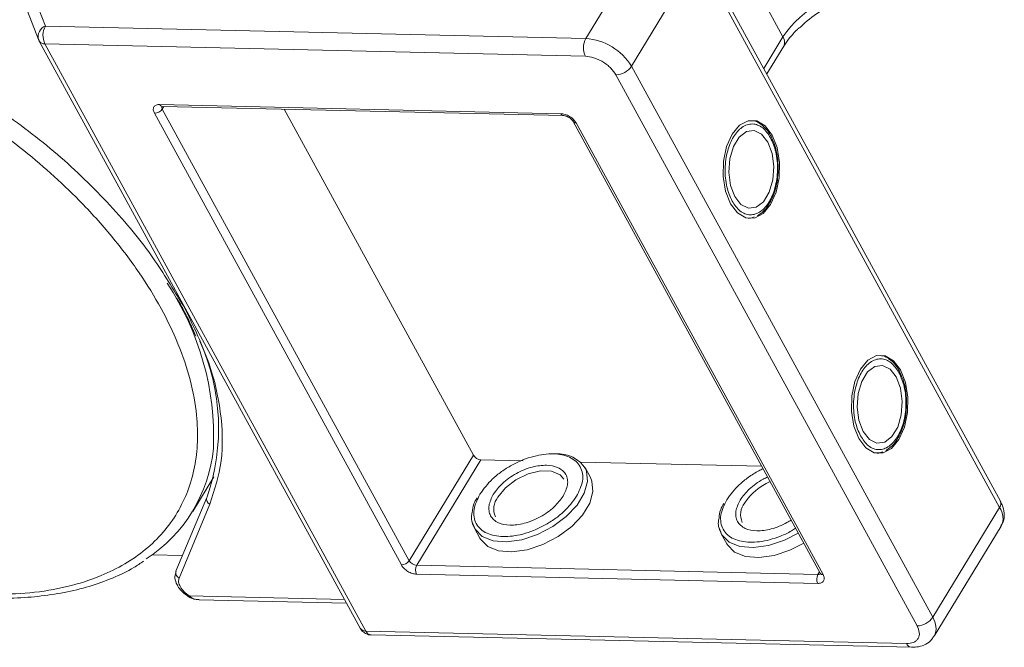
# Model space of a CAD drawing. Header units: millimetres. Extents: x -956 to 636, y -192 to 923.
# Tile 71 of 75: x 471 to 526, y 683 to 718. Entities that reach past the tile are written whole.
import ezdxf

# ---------------------------------------------------------------- set-up
doc = ezdxf.new("R2010")
doc.units = ezdxf.units.MM

msp = doc.modelspace()

# ---------------------------------------------------------------- linework, layer by layer
at = {"color": 7, "linetype": 'Continuous', "lineweight": 15}
for p, q in [((506.447, 723.111), (502.712, 716.973)), ((525.871, 691.147), (509.041, 721.91)), ((505.264, 715.421), (508.998, 721.559)), ((508.998, 721.559), (525.829, 690.796)), ((513.727, 717.064), (511.934, 720.342)), ((472.52, 717.666), (471.842, 719.424)), ((471.528, 718.492), (472.139, 716.908)), ((502.712, 716.973), (472.52, 717.666)), ((472.165, 716.852), (472.139, 716.908)), ((472.165, 716.852), (472.178, 716.824)), ((472.178, 716.824), (490.112, 684.044)), ((513.727, 717.064), (512.656, 715.303)), ((472.497, 716.671), (490.431, 683.891)), ((472.497, 716.671), (502.689, 715.978)), ((512.827, 714.99), (513.767, 716.535)), ((522.094, 684.658), (505.264, 715.421)), ((504.39, 714.943), (521.22, 684.18)), ((478.911, 713.287), (501.322, 712.773)), ((479.136, 713.178), (479.049, 713.035)), ((492.844, 687.819), (479.049, 713.035)), ((479.052, 713.18), (501.463, 712.666)), ((496.429, 693.712), (485.864, 713.024)), ((492.407, 687.58), (478.612, 712.796)), ((502.013, 712.332), (515.808, 687.116)), ((502.172, 712.255), (515.968, 687.04)), ((513.144, 711.323), (513.082, 711.458)), ((511.901, 706.937), (511.81, 706.926)), ((511.926, 706.95), (512.126, 707.016)), ((480.234, 702.052), (479.993, 702.425)), ((480.716, 700.825), (480.932, 700.357)), ((520.318, 698.211), (520.256, 698.346)), ((492.844, 687.819), (496.429, 693.712)), ((519.074, 693.825), (518.983, 693.814)), ((519.1, 693.838), (519.3, 693.904)), ((496.855, 693.453), (493.269, 687.561)), ((499.217, 693.399), (496.855, 693.453)), ((512.538, 693.093), (502.422, 693.325)), ((502.971, 692.459), (502.668, 693.014)), ((480.75, 690.566), (481.933, 692.51)), ((481.539, 691.356), (479.815, 687.233)), ((479.99, 686.851), (481.714, 690.975)), ((481.555, 691.387), (481.539, 691.356)), ((525.829, 690.796), (522.094, 684.658)), ((496.491, 689.635), (496.795, 689.08)), ((510.283, 689.318), (510.587, 688.764)), ((522.174, 683.6), (525.909, 689.738)), ((478.484, 688.148), (480.181, 688.109)), ((515.669, 686.549), (493.258, 687.063)), ((493.269, 687.561), (515.68, 687.046)), ((515.68, 687.046), (515.768, 687.19)), ((480.507, 685.811), (480.507, 685.811)), ((489.227, 685.661), (480.55, 685.86)), ((481.105, 685.641), (489.342, 685.452)), ((520.623, 683.198), (490.431, 683.891)), ((490.713, 683.678), (520.905, 682.985))]:
    msp.add_line(p, q, dxfattribs=at)
at = {"color": 7, "linetype": 'Continuous', "lineweight": 15, "flags": 128}
for points in [[(510.794, 707.749), (511.184, 707.235), (511.649, 706.959), (512.145, 706.948), (512.623, 707.202), (513.035, 707.698), (513.343, 708.386), (513.515, 709.199), (513.535, 710.058), (513.4, 710.878), (513.125, 711.58), (512.735, 712.094), (512.27, 712.37), (511.774, 712.381), (511.296, 712.127), (510.883, 711.631), (510.576, 710.943), (510.404, 710.13), (510.384, 709.271), (510.519, 708.451), (510.794, 707.749)], [(512.886, 711.187), (512.537, 711.63), (512.119, 711.836), (511.682, 711.78), (511.278, 711.468), (510.956, 710.94), (510.755, 710.257), (510.7, 709.503), (510.796, 708.769), (511.033, 708.142), (511.381, 707.699), (511.8, 707.494), (512.237, 707.55), (512.641, 707.861), (512.962, 708.389), (513.163, 709.072), (513.219, 709.826), (513.122, 710.56), (512.886, 711.187)], [(517.968, 694.638), (518.357, 694.124), (518.823, 693.847), (519.318, 693.836), (519.796, 694.09), (520.209, 694.586), (520.516, 695.274), (520.688, 696.087), (520.708, 696.946), (520.574, 697.766), (520.298, 698.468), (519.909, 698.982), (519.443, 699.258), (518.947, 699.269), (518.47, 699.015), (518.057, 698.519), (517.749, 697.831), (517.577, 697.018), (517.558, 696.159), (517.692, 695.339), (517.968, 694.638)], [(520.059, 698.075), (519.711, 698.518), (519.293, 698.724), (518.855, 698.668), (518.451, 698.357), (518.13, 697.828), (517.929, 697.145), (517.873, 696.391), (517.97, 695.657), (518.207, 695.03), (518.555, 694.587), (518.973, 694.382), (519.41, 694.438), (519.814, 694.749), (520.136, 695.277), (520.337, 695.96), (520.392, 696.714), (520.296, 697.448), (520.059, 698.075)], [(502.711, 692.927), (502.751, 692.823), (502.81, 692.242), (502.629, 691.593), (502.223, 690.925), (501.62, 690.286), (500.866, 689.724), (500.016, 689.281), (499.134, 688.989), (498.285, 688.87), (497.532, 688.934), (496.931, 689.175), (496.527, 689.575), (496.367, 689.979)], [(497.798, 691.365), (498.222, 691.883), (498.81, 692.334), (499.491, 692.663), (500.182, 692.831), (500.801, 692.816), (501.272, 692.622), (501.494, 692.371)], [(496.795, 689.08), (496.83, 689.02), (497.235, 688.62), (497.836, 688.379), (498.589, 688.316), (499.438, 688.434), (500.319, 688.726), (501.169, 689.169), (501.923, 689.731), (502.526, 690.37), (502.933, 691.039), (503.114, 691.687), (503.055, 692.268), (502.971, 692.459)], [(514.581, 689.36), (513.807, 688.964), (512.926, 688.672), (512.077, 688.554), (511.324, 688.617), (510.723, 688.858), (510.318, 689.259), (510.159, 689.663)], [(510.587, 688.764), (510.622, 688.704), (511.026, 688.304), (511.627, 688.063), (512.38, 687.999), (513.229, 688.118), (514.111, 688.409), (514.884, 688.805)]]:
    msp.add_lwpolyline(points, dxfattribs=at)
at = {"color": 7, "linetype": 'Continuous', "lineweight": 15}
for centre, radius, start, end in [((518.665, 713.742), 5.951, 91.2925, 146.0732), ((472.743, 717.08), 0.627, 110.787, 195.8296), ((473.469, 717.146), 1.082, 151.2883, 206.0774), ((472.468, 717.018), 0.348, 213.8439, 274.842), ((503.661, 716.454), 1.082, 151.2883, 206.0774), ((502.49, 713.735), 3.246, 31.2883, 86.0774), ((513.295, 716.765), 0.526, 334.0384, 34.6395), ((504.366, 716.025), 1.082, 271.2925, 326.0732), ((478.6, 713.337), 0.541, 271.2925, 326.0732), ((479.068, 713.348), 0.169, 201.427, 264.6265), ((479.208, 713.139), 0.191, 166.9644, 213.1255), ((501.479, 712.834), 0.169, 201.4162, 264.7345), ((502.157, 712.428), 0.173, 213.6286, 274.9927), ((466.463, 694.728), 15.456, 357.6577, 33.6988), ((470.419, 695.223), 11.778, 340.9924, 24.3504), ((473.688, 694.864), 8.254, 302.7328, 354.6662), ((496.892, 693.993), 0.541, 211.2883, 266.0774), ((501.176, 691.988), 1.799, 31.4614, 94.7804), ((514.336, 689.205), 3.308, 113.6621, 146.1182), ((481.837, 691.262), 0.312, 162.4358, 246.9533), ((498.607, 690.714), 1.039, 141.1636, 204.8452), ((512.399, 690.397), 1.039, 141.1636, 204.8452), ((525.546, 691.009), 0.354, 323.0575, 22.9881), ((525.009, 690.202), 1.013, 332.7392, 35.9387), ((492.395, 688.121), 0.541, 271.2925, 326.0732), ((493.306, 688.1), 0.541, 211.2883, 266.0774), ((480.112, 687.138), 0.312, 162.4358, 246.9533), ((493.743, 687.301), 0.541, 151.2883, 206.0774), ((516.155, 686.786), 0.541, 151.2883, 206.0774), ((515.699, 687.236), 0.191, 264.2465, 310.3693), ((515.954, 687.216), 0.177, 214.3777, 274.3082), ((480.42, 685.929), 0.147, 306.2171, 331.9125), ((521.196, 685.262), 1.082, 271.2925, 326.0732), ((521.212, 684.058), 1.066, 335.0147, 34.2478), ((490.401, 684.238), 0.348, 213.8439, 274.842), ((490.752, 684.023), 0.347, 202.384, 263.6695), ((520.949, 683.337), 0.354, 203.0669, 262.9341)]:
    msp.add_arc(centre, radius, start, end, dxfattribs=at)
for points, knots in [([(514.68, 717.584), (514.769, 717.671), (515.168, 718.064), (516.09, 718.693), (517.347, 719.386), (518.138, 719.59), (518.531, 719.692)], [0, 0, 0, 0, 0.078725, 0.3545282, 0.678962, 1, 1, 1, 1]), ([(451.539, 718.719), (452.31, 718.671), (453.876, 718.575), (456.393, 718.112), (458.819, 717.456), (461.094, 716.654), (463.181, 715.77), (465.253, 714.742), (467.962, 713.19), (470.52, 711.406), (472.835, 709.46), (474.576, 707.801), (476.26, 705.941), (477.789, 703.916), (479.026, 701.905), (479.986, 699.901), (480.662, 697.895), (480.996, 696.066), (481.049, 694.446), (480.886, 693.034), (480.512, 691.707), (479.726, 690.076), (478.532, 688.697), (476.98, 687.615), (475.536, 686.898), (473.775, 686.339), (471.708, 685.981), (470.209, 685.954), (469.472, 685.941)], [0, 0, 0, 0, 0.038862, 0.078912, 0.1200677, 0.1522272, 0.1843815, 0.2172151, 0.2500433, 0.3156185, 0.347778, 0.3799323, 0.4210926, 0.4611415, 0.5, 0.5388632, 0.578912, 0.6200677, 0.6522272, 0.6843815, 0.7172151, 0.7500433, 0.8156185, 0.847778, 0.8799323, 0.9210926, 0.9611404, 1, 1, 1, 1]), ([(513.769, 716.536), (513.772, 716.541), (513.847, 716.687), (514.099, 717.009), (514.406, 717.362), (514.624, 717.553), (514.67, 717.593)], [0, 0, 0, 0, 0.015478, 0.440972, 0.880268, 1, 1, 1, 1]), ([(502.689, 715.978), (502.841, 715.961), (503.076, 715.935), (503.412, 715.803), (503.666, 715.669), (503.903, 715.505), (504.174, 715.267), (504.305, 715.07), (504.39, 714.943)], [0, 0, 0, 0, 0.239443, 0.369807, 0.5, 0.630364, 0.760557, 1, 1, 1, 1]), ([(479.993, 702.425), (479.46, 703.306), (478.308, 705.208), (475.85, 708.054), (472.888, 710.876), (470.609, 712.524), (469.477, 713.342)], [0, 0, 0, 0, 0.2241567, 0.4840874, 0.7440182, 1, 1, 1, 1]), ([(478.612, 712.796), (478.585, 712.859), (478.543, 712.957), (478.551, 713.072), (478.581, 713.151), (478.637, 713.214), (478.736, 713.274), (478.842, 713.282), (478.911, 713.287)], [0, 0, 0, 0, 0.239443, 0.36955, 0.5, 0.630107, 0.760557, 1, 1, 1, 1]), ([(479.002, 713.176), (479.003, 713.177), (479.004, 713.178), (479.036, 713.18), (479.052, 713.18)], [0, 0, 0, 0, 0.489545, 1, 1, 1, 1]), ([(501.322, 712.773), (501.398, 712.764), (501.515, 712.751), (501.683, 712.685), (501.81, 712.618), (501.929, 712.536), (502.064, 712.417), (502.13, 712.319), (502.172, 712.255)], [0, 0, 0, 0, 0.239443, 0.3695502, 0.4999998, 0.6301073, 0.760557, 1, 1, 1, 1]), ([(501.463, 712.666), (501.464, 712.666), (501.478, 712.667), (501.526, 712.661), (501.598, 712.643), (501.682, 712.612), (501.742, 712.579), (501.775, 712.56)], [0, 0, 0, 0, 0.005502, 0.267632, 0.473873, 0.70006, 1, 1, 1, 1]), ([(501.775, 712.56), (501.817, 712.532), (501.875, 712.493), (501.94, 712.43), (501.982, 712.382), (502.007, 712.344), (502.013, 712.332), (502.013, 712.332)], [0, 0, 0, 0, 0.385972, 0.536023, 0.767852, 0.991612, 1, 1, 1, 1]), ([(513.082, 711.458), (513.067, 711.493), (512.988, 711.67), (512.794, 711.931), (512.494, 712.208), (512.216, 712.371), (512.04, 712.379), (511.993, 712.381)], [0, 0, 0, 0, 0.0646456, 0.3307459, 0.605417, 0.8941319, 1, 1, 1, 1]), ([(510.884, 707.897), (510.773, 708.149), (510.603, 708.538), (510.505, 709.181), (510.486, 709.698), (510.528, 710.216), (510.659, 710.846), (510.942, 711.524), (511.347, 711.978), (511.718, 712.171), (512.018, 712.216), (512.315, 712.156), (512.68, 711.953), (512.896, 711.637), (513.035, 711.432)], [0, 0, 0, 0, 0.119721, 0.184837, 0.25, 0.315115, 0.380279, 0.5, 0.619721, 0.684837, 0.75, 0.815115, 0.880279, 1, 1, 1, 1]), ([(513.035, 711.432), (513.145, 711.18), (513.316, 710.791), (513.414, 710.148), (513.432, 709.631), (513.39, 709.114), (513.259, 708.483), (512.977, 707.805), (512.571, 707.352), (512.201, 707.158), (511.901, 707.113), (511.604, 707.173), (511.238, 707.376), (511.023, 707.692), (510.884, 707.897)], [0, 0, 0, 0, 0.119721, 0.184837, 0.25, 0.315115, 0.380279, 0.5, 0.619721, 0.684837, 0.75, 0.815115, 0.880279, 1, 1, 1, 1]), ([(513.461, 709.63), (513.455, 709.894), (513.446, 710.262), (513.345, 710.768), (513.261, 711.083), (513.171, 711.269), (513.144, 711.323)], [0, 0, 0, 0, 0.432034, 0.604386, 0.884605, 1, 1, 1, 1]), ([(512.309, 707.076), (512.433, 707.163), (512.693, 707.342), (512.988, 707.758), (513.195, 708.198), (513.331, 708.628), (513.43, 709.095), (513.45, 709.442), (513.461, 709.63)], [0, 0, 0, 0, 0.191308, 0.39709, 0.559843, 0.686792, 0.830349, 1, 1, 1, 1]), ([(479.861, 702.486), (480.042, 702.174), (480.365, 701.618), (480.608, 701.067), (480.716, 700.825)], [0, 0, 0, 0, 0.560181, 1, 1, 1, 1]), ([(481.714, 690.975), (481.968, 691.761), (482.479, 693.345), (482.392, 696.1), (481.72, 699.026), (480.727, 701.048), (480.234, 702.052)], [0, 0, 0, 0, 0.248086, 0.5, 0.751914, 1, 1, 1, 1]), ([(520.256, 698.346), (520.24, 698.381), (520.161, 698.558), (519.967, 698.819), (519.667, 699.096), (519.39, 699.259), (519.214, 699.267), (519.166, 699.269)], [0, 0, 0, 0, 0.064646, 0.330746, 0.605417, 0.894132, 1, 1, 1, 1]), ([(518.057, 694.785), (517.947, 695.037), (517.776, 695.426), (517.679, 696.069), (517.66, 696.586), (517.702, 697.104), (517.833, 697.734), (518.115, 698.412), (518.521, 698.866), (518.891, 699.059), (519.192, 699.104), (519.488, 699.044), (519.854, 698.841), (520.069, 698.525), (520.208, 698.32)], [0, 0, 0, 0, 0.119721, 0.184837, 0.25, 0.315115, 0.380279, 0.5, 0.619721, 0.684837, 0.75, 0.815115, 0.880279, 1, 1, 1, 1]), ([(520.208, 698.32), (520.319, 698.068), (520.489, 697.679), (520.587, 697.036), (520.606, 696.519), (520.564, 696.002), (520.433, 695.371), (520.15, 694.693), (519.745, 694.24), (519.374, 694.047), (519.074, 694.001), (518.777, 694.061), (518.412, 694.264), (518.197, 694.58), (518.057, 694.785)], [0, 0, 0, 0, 0.119721, 0.184837, 0.25, 0.315115, 0.380279, 0.5, 0.619721, 0.684837, 0.75, 0.815115, 0.880279, 1, 1, 1, 1]), ([(520.634, 696.518), (520.628, 696.782), (520.62, 697.151), (520.519, 697.656), (520.434, 697.971), (520.344, 698.157), (520.318, 698.211)], [0, 0, 0, 0, 0.432034, 0.604386, 0.884605, 1, 1, 1, 1]), ([(519.482, 693.964), (519.607, 694.051), (519.866, 694.23), (520.161, 694.646), (520.369, 695.086), (520.505, 695.516), (520.603, 695.983), (520.624, 696.33), (520.634, 696.518)], [0, 0, 0, 0, 0.191308, 0.39709, 0.559843, 0.686792, 0.830349, 1, 1, 1, 1]), ([(496.796, 691.538), (497.009, 691.827), (497.336, 692.272), (498, 692.802), (498.573, 693.163), (499.188, 693.453), (499.986, 693.718), (500.935, 693.839), (501.711, 693.678), (502.17, 693.385), (502.421, 693.075), (502.545, 692.698), (502.554, 692.153), (502.338, 691.705), (502.198, 691.414)], [0, 0, 0, 0, 0.119728, 0.18418, 0.25, 0.31582, 0.380272, 0.5, 0.619728, 0.68418, 0.75, 0.81582, 0.880272, 1, 1, 1, 1]), ([(501.451, 691.431), (501.552, 691.641), (501.709, 691.966), (501.702, 692.361), (501.611, 692.632), (501.432, 692.857), (501.1, 693.068), (500.537, 693.186), (499.849, 693.097), (499.272, 692.906), (498.829, 692.696), (498.415, 692.437), (497.935, 692.053), (497.697, 691.73), (497.543, 691.52)], [0, 0, 0, 0, 0.119721, 0.184886, 0.25, 0.315164, 0.380279, 0.5, 0.619721, 0.684886, 0.75, 0.815164, 0.880279, 1, 1, 1, 1]), ([(510.587, 691.221), (510.8, 691.511), (511.127, 691.957), (511.792, 692.483), (512.246, 692.782), (512.534, 692.913), (512.616, 692.95)], [0, 0, 0, 0, 0.433428, 0.66675, 0.905024, 1, 1, 1, 1]), ([(512.87, 692.487), (512.788, 692.45), (512.557, 692.346), (512.207, 692.119), (511.726, 691.737), (511.488, 691.414), (511.334, 691.204)], [0, 0, 0, 0, 0.126659, 0.354302, 0.581769, 1, 1, 1, 1]), ([(502.198, 691.414), (501.985, 691.124), (501.658, 690.679), (500.994, 690.149), (500.421, 689.788), (499.805, 689.498), (499.007, 689.234), (498.059, 689.112), (497.282, 689.273), (496.823, 689.567), (496.573, 689.876), (496.449, 690.253), (496.439, 690.799), (496.655, 691.246), (496.796, 691.538)], [0, 0, 0, 0, 0.119728, 0.18418, 0.25, 0.31582, 0.380272, 0.5, 0.619728, 0.68418, 0.75, 0.81582, 0.880272, 1, 1, 1, 1]), ([(497.543, 691.52), (497.441, 691.31), (497.285, 690.985), (497.291, 690.59), (497.382, 690.319), (497.561, 690.095), (497.894, 689.883), (498.456, 689.766), (499.144, 689.854), (499.722, 690.045), (500.165, 690.255), (500.579, 690.515), (501.059, 690.898), (501.297, 691.221), (501.451, 691.431)], [0, 0, 0, 0, 0.119721, 0.184886, 0.25, 0.315164, 0.380279, 0.5, 0.619721, 0.684886, 0.75, 0.815164, 0.880279, 1, 1, 1, 1]), ([(496.627, 691.321), (496.563, 691.21), (496.403, 690.932), (496.38, 690.669), (496.366, 690.511)], [0, 0, 0, 0, 0.401017, 1, 1, 1, 1]), ([(510.418, 691.004), (510.354, 690.893), (510.194, 690.616), (510.171, 690.352), (510.157, 690.194)], [0, 0, 0, 0, 0.401017, 1, 1, 1, 1]), ([(514.434, 689.627), (514.359, 689.578), (514.093, 689.406), (513.595, 689.184), (512.8, 688.916), (511.85, 688.796), (511.074, 688.957), (510.615, 689.25), (510.364, 689.56), (510.24, 689.937), (510.231, 690.482), (510.447, 690.93), (510.587, 691.221)], [0, 0, 0, 0, 0.033799, 0.118592, 0.201624, 0.355866, 0.510108, 0.59314, 0.677933, 0.762726, 0.845758, 1, 1, 1, 1]), ([(511.334, 691.204), (511.233, 690.993), (511.076, 690.668), (511.083, 690.274), (511.174, 690.002), (511.353, 689.778), (511.685, 689.567), (512.248, 689.449), (512.936, 689.537), (513.512, 689.73), (513.894, 689.904), (514.105, 690.041), (514.181, 690.091)], [0, 0, 0, 0, 0.152268, 0.235147, 0.317962, 0.400841, 0.483657, 0.635924, 0.788192, 0.871071, 0.953886, 1, 1, 1, 1]), ([(525.894, 689.761), (525.942, 689.834), (526.081, 690.045), (526.1, 690.474), (526.021, 690.867), (525.899, 691.079), (525.861, 691.145)], [0, 0, 0, 0, 0.179646, 0.517827, 0.85097, 1, 1, 1, 1]), ([(496.366, 690.511), (496.35, 690.441), (496.275, 690.113), (496.396, 689.846), (496.491, 689.635)], [0, 0, 0, 0, 0.212887, 1, 1, 1, 1]), ([(510.157, 690.194), (510.141, 690.125), (510.066, 689.797), (510.187, 689.529), (510.283, 689.318)], [0, 0, 0, 0, 0.212887, 1, 1, 1, 1]), ([(469.746, 685.743), (470.02, 685.737), (470.831, 685.717), (472.114, 685.814), (473.588, 686.027), (474.982, 686.368), (476.282, 686.838), (477.295, 687.311), (477.823, 687.672), (477.996, 687.79)], [0, 0, 0, 0, 0.083579, 0.248214, 0.413815, 0.580411, 0.748174, 0.91744, 1, 1, 1, 1]), ([(479.824, 687.23), (479.793, 687.132), (479.725, 686.917), (479.808, 686.602), (479.959, 686.326), (480.188, 686.041), (480.42, 685.877), (480.566, 685.774)], [0, 0, 0, 0, 0.189336, 0.414299, 0.570527, 0.730614, 1, 1, 1, 1]), ([(493.258, 687.063), (493.182, 687.071), (493.064, 687.084), (492.896, 687.15), (492.769, 687.217), (492.651, 687.299), (492.515, 687.419), (492.449, 687.517), (492.407, 687.58)], [0, 0, 0, 0, 0.239443, 0.36955, 0.5, 0.630107, 0.760557, 1, 1, 1, 1]), ([(515.968, 687.04), (515.995, 686.977), (516.036, 686.879), (516.029, 686.763), (515.999, 686.685), (515.943, 686.621), (515.843, 686.562), (515.737, 686.554), (515.669, 686.549)], [0, 0, 0, 0, 0.239443, 0.36955, 0.5, 0.630107, 0.760557, 1, 1, 1, 1]), ([(515.808, 687.117), (515.814, 687.105), (515.826, 687.08), (515.828, 687.065), (515.828, 687.068), (515.828, 687.069)], [0, 0, 0, 0, 0.437848, 0.899625, 1, 1, 1, 1]), ([(480.55, 685.86), (480.452, 685.932), (480.251, 686.082), (480.043, 686.358), (479.939, 686.633), (479.973, 686.78), (479.99, 686.851)], [0, 0, 0, 0, 0.241864, 0.5, 0.758136, 1, 1, 1, 1]), ([(480.507, 685.811), (480.606, 685.76), (480.795, 685.663), (481.005, 685.648), (481.104, 685.641)], [0, 0, 0, 0, 0.529898, 1, 1, 1, 1]), ([(480.55, 685.86), (480.631, 685.798), (480.795, 685.671), (481.001, 685.655), (481.106, 685.646)], [0, 0, 0, 0, 0.493587, 1, 1, 1, 1]), ([(490.114, 684.045), (490.118, 684.037), (490.151, 683.965), (490.259, 683.844), (490.453, 683.725), (490.621, 683.667), (490.708, 683.68), (490.713, 683.681)], [0, 0, 0, 0, 0.038505, 0.323132, 0.637905, 0.979005, 1, 1, 1, 1]), ([(521.22, 684.18), (521.274, 684.054), (521.358, 683.859), (521.343, 683.627), (521.282, 683.47), (521.171, 683.344), (520.972, 683.224), (520.76, 683.208), (520.623, 683.198)], [0, 0, 0, 0, 0.239443, 0.369807, 0.5, 0.630364, 0.760557, 1, 1, 1, 1]), ([(520.905, 682.987), (521.038, 682.991), (521.319, 682.999), (521.712, 683.144), (522.026, 683.356), (522.125, 683.556), (522.159, 683.623)], [0, 0, 0, 0, 0.261157, 0.549328, 0.849591, 1, 1, 1, 1])]:
    msp.add_open_spline(points, degree=3, knots=knots, dxfattribs=at)

doc.saveas('drawing.dxf')
